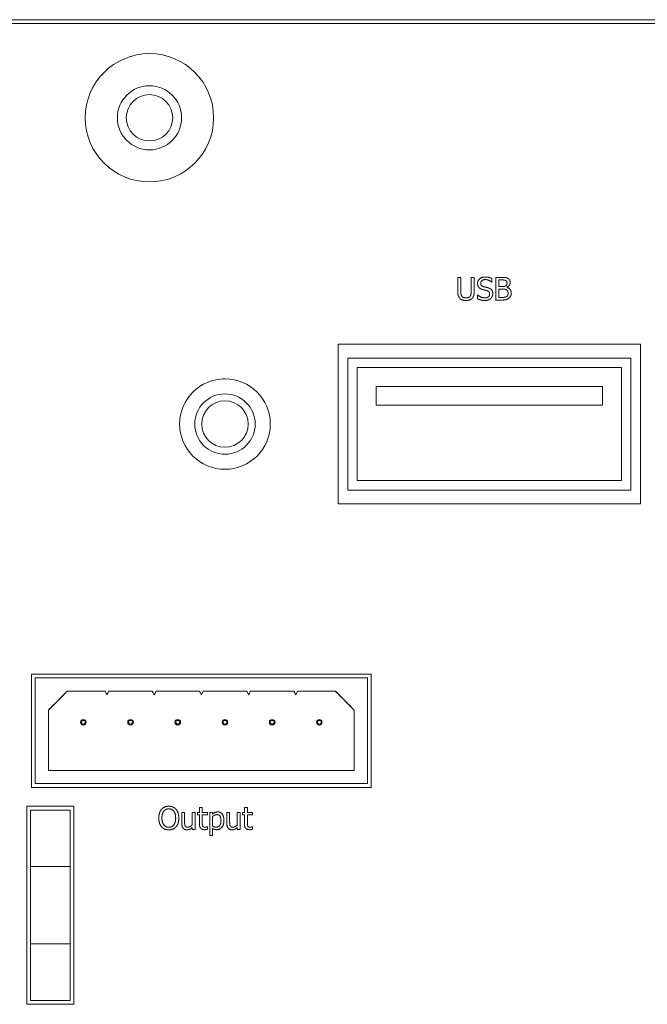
# Model space of a CAD drawing. Header units: millimetres. Extents: x 41 to 1655, y -379 to 1151.
# Tile 21 of 56: x 349 to 382, y 180 to 232. Entities that reach past the tile are written whole.
import ezdxf

# ---------------------------------------------------------------- set-up
doc = ezdxf.new("R2010")
doc.units = ezdxf.units.MM
doc.header["$LTSCALE"] = 4
doc.linetypes.add('LONG_DASH_DOTTED', pattern=[0.3001, 0.2362, -0.0295, 0.0049, -0.0295])
doc.layers.add('가시적 모서리(ISO)', color=7, linetype='Continuous', lineweight=18)
doc.layers.add('오버레이 [기준 허상 선(ISO)]', color=7, linetype='LONG_DASH_DOTTED', lineweight=18, true_color=0x803f3f)

msp = doc.modelspace()

# ---------------------------------------------------------------- linework, layer by layer
at = {"layer": '가시적 모서리(ISO)'}
for p, q in [((297.653, 232.311), (429.653, 232.311)), ((429.653, 232.111), (297.653, 232.111)), ((371.984, 218.648), (372.143, 218.648)), ((371.984, 217.899), (371.984, 218.648)), ((372.143, 218.648), (372.143, 217.899)), ((372.693, 218.648), (372.852, 218.648)), ((372.693, 217.895), (372.693, 218.648)), ((372.852, 218.648), (372.852, 217.899)), ((373.791, 218.401), (373.779, 218.401)), ((373.791, 218.591), (373.791, 218.401)), ((374, 218.648), (374.318, 218.648)), ((374, 217.448), (374, 218.648)), ((374.312, 218.512), (374.159, 218.512)), ((374.159, 218.512), (374.159, 218.16)), ((373.022, 217.72), (373.033, 217.72)), ((373.022, 217.52), (373.022, 217.72)), ((374.159, 218.16), (374.34, 218.16)), ((374.34, 218.027), (374.159, 218.027)), ((374.159, 218.027), (374.159, 217.584)), ((374.589, 218.121), (374.589, 218.115)), ((374.344, 217.448), (374, 217.448)), ((374.159, 217.584), (374.289, 217.584)), ((365.653, 206.635), (365.653, 215.111)), ((365.653, 215.111), (381.653, 215.111)), ((381.653, 215.111), (381.653, 206.635)), ((366.153, 214.373), (381.153, 214.373)), ((366.153, 207.373), (366.153, 214.373)), ((381.153, 214.373), (381.153, 207.373)), ((366.653, 213.873), (380.653, 213.873)), ((366.653, 207.873), (366.653, 213.873)), ((380.653, 213.873), (380.653, 207.873)), ((367.653, 211.873), (367.653, 212.873)), ((367.653, 212.873), (379.653, 212.873)), ((379.653, 212.873), (379.653, 211.873)), ((379.653, 211.873), (367.653, 211.873)), ((380.653, 207.873), (366.653, 207.873)), ((381.153, 207.373), (366.153, 207.373)), ((381.653, 206.635), (365.653, 206.635)), ((349.403, 191.611), (349.403, 197.611)), ((349.403, 197.611), (367.403, 197.611)), ((367.203, 197.411), (349.603, 197.411)), ((349.603, 197.411), (349.603, 191.811)), ((367.203, 191.811), (367.203, 197.411)), ((367.403, 197.611), (367.403, 191.611)), ((351.303, 196.711), (350.303, 195.711)), ((351.303, 196.711), (353.303, 196.711)), ((353.303, 196.711), (353.403, 196.511)), ((353.403, 196.511), (353.503, 196.711)), ((353.503, 196.711), (355.803, 196.711)), ((355.803, 196.711), (355.903, 196.511)), ((355.903, 196.511), (356.003, 196.711)), ((356.003, 196.711), (358.303, 196.711)), ((358.303, 196.711), (358.403, 196.511)), ((358.403, 196.511), (358.503, 196.711)), ((358.503, 196.711), (360.803, 196.711)), ((360.803, 196.711), (360.903, 196.511)), ((360.903, 196.511), (361.003, 196.711)), ((361.003, 196.711), (363.303, 196.711)), ((363.303, 196.711), (363.403, 196.511)), ((363.403, 196.511), (363.503, 196.711)), ((363.503, 196.711), (365.503, 196.711)), ((366.503, 195.711), (365.503, 196.711)), ((350.303, 192.511), (350.303, 195.711)), ((366.503, 195.711), (366.503, 192.511)), ((366.503, 192.511), (350.303, 192.511)), ((367.403, 191.611), (349.403, 191.611)), ((349.603, 191.811), (367.203, 191.811)), ((349.153, 180.111), (349.153, 190.611)), ((349.153, 190.611), (351.653, 190.611)), ((351.653, 190.611), (351.653, 180.111)), ((358.302, 190.545), (358.453, 190.545)), ((358.302, 190.286), (358.302, 190.545)), ((358.453, 190.545), (358.453, 190.286)), ((360.686, 190.545), (360.838, 190.545)), ((360.686, 190.286), (360.686, 190.545)), ((360.838, 190.545), (360.838, 190.286)), ((349.353, 190.211), (349.353, 190.411)), ((351.453, 190.411), (349.353, 190.411)), ((349.353, 190.211), (349.353, 187.611)), ((351.453, 190.411), (351.453, 190.211)), ((351.453, 187.611), (351.453, 190.211)), ((357.365, 190.286), (357.517, 190.286)), ((357.365, 189.701), (357.365, 190.286)), ((357.517, 190.286), (357.517, 189.772)), ((357.92, 190.286), (358.072, 190.286)), ((357.92, 189.613), (357.92, 190.286)), ((358.072, 190.286), (358.072, 189.385)), ((358.199, 190.286), (358.302, 190.286)), ((358.199, 190.16), (358.199, 190.286)), ((358.302, 190.16), (358.199, 190.16)), ((358.302, 189.662), (358.302, 190.16)), ((358.453, 190.286), (358.732, 190.286)), ((358.453, 190.16), (358.453, 189.732)), ((358.732, 190.16), (358.453, 190.16)), ((358.732, 190.286), (358.732, 190.16)), ((358.844, 190.286), (358.996, 190.286)), ((358.844, 189.054), (358.844, 190.286)), ((358.996, 190.286), (358.996, 190.192)), ((358.996, 190.065), (358.996, 189.554)), ((359.75, 190.286), (359.901, 190.286)), ((359.75, 189.701), (359.75, 190.286)), ((359.901, 190.286), (359.901, 189.772)), ((360.305, 190.286), (360.456, 190.286)), ((360.305, 189.613), (360.305, 190.286)), ((360.456, 190.286), (360.456, 189.385)), ((360.584, 190.286), (360.686, 190.286)), ((360.584, 190.16), (360.584, 190.286)), ((360.686, 190.16), (360.584, 190.16)), ((360.686, 189.662), (360.686, 190.16)), ((360.838, 190.286), (361.117, 190.286)), ((360.838, 190.16), (360.838, 189.732)), ((361.117, 190.16), (360.838, 190.16)), ((361.117, 190.286), (361.117, 190.16)), ((358.724, 189.529), (358.732, 189.529)), ((358.732, 189.529), (358.732, 189.393)), ((361.108, 189.529), (361.117, 189.529)), ((361.117, 189.529), (361.117, 189.393)), ((357.92, 189.385), (357.92, 189.485)), ((358.072, 189.385), (357.92, 189.385)), ((358.996, 189.054), (358.844, 189.054)), ((358.996, 189.431), (358.996, 189.054)), ((360.305, 189.385), (360.305, 189.485)), ((360.456, 189.385), (360.305, 189.385)), ((349.353, 187.611), (349.353, 187.411)), ((349.353, 187.211), (349.353, 187.411)), ((351.453, 187.411), (349.353, 187.411)), ((351.453, 187.411), (351.453, 187.611)), ((351.453, 187.411), (351.453, 187.211)), ((349.353, 187.211), (349.353, 183.511)), ((351.453, 183.511), (351.453, 187.211)), ((349.353, 183.311), (349.353, 183.511)), ((349.353, 183.311), (351.453, 183.311)), ((349.353, 183.311), (349.353, 183.111)), ((351.453, 183.511), (351.453, 183.311)), ((351.453, 183.111), (351.453, 183.311)), ((349.353, 183.111), (349.353, 180.511)), ((351.453, 180.511), (351.453, 183.111)), ((351.653, 180.111), (349.153, 180.111)), ((349.353, 180.311), (349.353, 180.511)), ((349.353, 180.311), (351.453, 180.311)), ((351.453, 180.511), (351.453, 180.311))]:
    msp.add_line(p, q, dxfattribs=at)
for centre, radius in [((355.653, 227.111), 3.4), ((355.653, 227.111), 1.7), ((355.653, 227.111), 1.23), ((359.653, 210.873), 2.4), ((359.653, 210.873), 1.6), ((359.653, 210.873), 1.23), ((352.153, 195.061), 0.15), ((352.153, 195.061), 0.1), ((354.653, 195.061), 0.15), ((354.653, 195.061), 0.1), ((357.153, 195.061), 0.15), ((357.153, 195.061), 0.1), ((359.653, 195.061), 0.15), ((359.653, 195.061), 0.1), ((362.153, 195.061), 0.15), ((362.153, 195.061), 0.1), ((364.653, 195.061), 0.15), ((364.653, 195.061), 0.1)]:
    msp.add_circle(centre, radius, dxfattribs=at)
for points in [[(373.03, 218.326), (373.03, 218.472), (373.258, 218.669), (373.434, 218.669)], [(373.108, 218.109), (373.071, 218.149), (373.03, 218.256), (373.03, 218.326)], [(373.445, 218.531), (373.334, 218.531), (373.197, 218.427), (373.197, 218.342)], [(373.197, 218.342), (373.197, 218.266), (373.277, 218.176), (373.353, 218.156)], [(373.434, 218.669), (373.535, 218.669), (373.714, 218.629), (373.791, 218.591)], [(373.779, 218.401), (373.722, 218.453), (373.543, 218.531), (373.445, 218.531)], [(374.53, 218.48), (374.491, 218.502), (374.397, 218.512), (374.312, 218.512)], [(374.318, 218.648), (374.446, 218.648), (374.575, 218.631), (374.633, 218.599)], [(374.34, 218.16), (374.415, 218.16), (374.486, 218.176), (374.524, 218.2)], [(374.524, 218.2), (374.561, 218.224), (374.591, 218.299), (374.591, 218.355)], [(374.591, 218.355), (374.591, 218.398), (374.562, 218.462), (374.53, 218.48)], [(374.757, 218.377), (374.757, 218.293), (374.668, 218.159), (374.589, 218.121)], [(374.633, 218.599), (374.698, 218.565), (374.757, 218.453), (374.757, 218.377)], [(372.099, 217.533), (372.036, 217.595), (371.984, 217.771), (371.984, 217.899)], [(372.143, 217.899), (372.143, 217.815), (372.165, 217.702), (372.195, 217.657)], [(372.641, 217.657), (372.671, 217.702), (372.693, 217.814), (372.693, 217.895)], [(372.852, 217.899), (372.852, 217.773), (372.802, 217.595), (372.738, 217.533)], [(373.033, 217.72), (373.112, 217.646), (373.311, 217.564), (373.404, 217.564)], [(373.306, 218.003), (373.244, 218.019), (373.146, 218.069), (373.108, 218.109)], [(373.523, 217.948), (373.468, 217.964), (373.376, 217.985), (373.306, 218.003)], [(373.353, 218.156), (373.404, 218.142), (373.551, 218.107), (373.599, 218.092)], [(373.404, 217.564), (373.536, 217.564), (373.671, 217.674), (373.671, 217.765)], [(373.671, 217.765), (373.671, 217.837), (373.6, 217.926), (373.523, 217.948)], [(373.599, 218.092), (373.723, 218.054), (373.837, 217.902), (373.837, 217.79)], [(373.837, 217.79), (373.837, 217.719), (373.78, 217.583), (373.729, 217.535)], [(374.55, 217.996), (374.512, 218.016), (374.423, 218.027), (374.34, 218.027)], [(374.648, 217.809), (374.648, 217.877), (374.609, 217.965), (374.55, 217.996)], [(374.561, 217.634), (374.606, 217.666), (374.648, 217.746), (374.648, 217.809)], [(374.589, 218.115), (374.696, 218.086), (374.814, 217.931), (374.814, 217.816)], [(374.814, 217.816), (374.814, 217.727), (374.746, 217.59), (374.689, 217.545)], [(372.418, 217.422), (372.312, 217.422), (372.154, 217.478), (372.099, 217.533)], [(372.195, 217.657), (372.227, 217.608), (372.338, 217.559), (372.418, 217.559)], [(372.418, 217.559), (372.493, 217.559), (372.609, 217.608), (372.641, 217.657)], [(372.738, 217.533), (372.68, 217.477), (372.529, 217.422), (372.418, 217.422)], [(373.415, 217.426), (373.285, 217.426), (373.102, 217.481), (373.022, 217.52)], [(373.729, 217.535), (373.671, 217.483), (373.525, 217.426), (373.415, 217.426)], [(374.289, 217.584), (374.394, 217.584), (374.514, 217.603), (374.561, 217.634)], [(374.689, 217.545), (374.621, 217.492), (374.467, 217.448), (374.344, 217.448)], [(356.291, 190.448), (356.362, 190.528), (356.557, 190.611), (356.678, 190.611)], [(356.678, 190.611), (356.8, 190.611), (356.997, 190.525), (357.065, 190.448)], [(356.148, 189.985), (356.148, 190.136), (356.222, 190.366), (356.291, 190.448)], [(356.412, 190.348), (356.364, 190.287), (356.314, 190.102), (356.314, 189.985)], [(356.679, 190.473), (356.592, 190.473), (356.462, 190.412), (356.412, 190.348)], [(356.944, 190.348), (356.896, 190.41), (356.762, 190.473), (356.679, 190.473)], [(357.042, 189.985), (357.042, 190.104), (356.991, 190.288), (356.944, 190.348)], [(357.065, 190.448), (357.133, 190.369), (357.209, 190.135), (357.209, 189.985)], [(358.996, 190.192), (359.052, 190.243), (359.19, 190.311), (359.271, 190.311)], [(359.234, 190.167), (359.17, 190.167), (359.049, 190.11), (358.996, 190.065)], [(359.442, 189.842), (359.442, 189.997), (359.344, 190.167), (359.234, 190.167)], [(359.271, 190.311), (359.426, 190.311), (359.599, 190.066), (359.599, 189.86)], [(356.291, 189.524), (356.221, 189.603), (356.148, 189.838), (356.148, 189.985)], [(356.678, 189.36), (356.556, 189.36), (356.362, 189.443), (356.291, 189.524)], [(356.314, 189.985), (356.314, 189.749), (356.512, 189.498), (356.679, 189.498)], [(357.065, 189.524), (356.991, 189.44), (356.795, 189.36), (356.678, 189.36)], [(356.679, 189.498), (356.845, 189.498), (357.042, 189.749), (357.042, 189.985)], [(357.209, 189.985), (357.209, 189.84), (357.135, 189.603), (357.065, 189.524)], [(357.447, 189.441), (357.408, 189.483), (357.365, 189.61), (357.365, 189.701)], [(357.517, 189.772), (357.517, 189.7), (357.527, 189.606), (357.546, 189.571)], [(357.546, 189.571), (357.564, 189.536), (357.628, 189.504), (357.687, 189.504)], [(357.687, 189.504), (357.742, 189.504), (357.868, 189.567), (357.92, 189.613)], [(358.564, 189.368), (358.441, 189.368), (358.302, 189.509), (358.302, 189.662)], [(358.453, 189.732), (358.453, 189.664), (358.458, 189.589), (358.475, 189.557)], [(358.475, 189.557), (358.488, 189.528), (358.55, 189.5), (358.602, 189.5)], [(358.602, 189.5), (358.639, 189.5), (358.708, 189.523), (358.724, 189.529)], [(358.996, 189.554), (359.055, 189.525), (359.14, 189.504), (359.194, 189.504)], [(359.194, 189.504), (359.312, 189.504), (359.442, 189.677), (359.442, 189.842)], [(359.599, 189.86), (359.599, 189.634), (359.384, 189.368), (359.22, 189.368)], [(359.831, 189.441), (359.792, 189.483), (359.75, 189.61), (359.75, 189.701)], [(359.901, 189.772), (359.901, 189.7), (359.912, 189.606), (359.93, 189.571)], [(359.93, 189.571), (359.949, 189.536), (360.012, 189.504), (360.071, 189.504)], [(360.071, 189.504), (360.127, 189.504), (360.252, 189.567), (360.305, 189.613)], [(360.949, 189.368), (360.825, 189.368), (360.686, 189.509), (360.686, 189.662)], [(360.838, 189.732), (360.838, 189.664), (360.843, 189.589), (360.859, 189.557)], [(360.859, 189.557), (360.873, 189.528), (360.934, 189.5), (360.986, 189.5)], [(360.986, 189.5), (361.023, 189.5), (361.092, 189.523), (361.108, 189.529)], [(357.647, 189.36), (357.589, 189.36), (357.485, 189.399), (357.447, 189.441)], [(357.92, 189.485), (357.85, 189.423), (357.725, 189.36), (357.647, 189.36)], [(358.732, 189.393), (358.69, 189.382), (358.602, 189.368), (358.564, 189.368)], [(359.22, 189.368), (359.152, 189.368), (359.049, 189.399), (358.996, 189.431)], [(360.032, 189.36), (359.973, 189.36), (359.869, 189.399), (359.831, 189.441)], [(360.305, 189.485), (360.235, 189.423), (360.109, 189.36), (360.032, 189.36)], [(361.117, 189.393), (361.074, 189.382), (360.986, 189.368), (360.949, 189.368)]]:
    msp.add_open_spline(points, degree=2, dxfattribs=at)
at = {"layer": '오버레이 [기준 허상 선(ISO)]', "ltscale": 18.327225}
for p, q in [((297.653, 232.311), (429.653, 232.311)), ((429.653, 232.111), (297.653, 232.111))]:
    msp.add_line(p, q, dxfattribs=at)
at = {"layer": '오버레이 [기준 허상 선(ISO)]', "ltscale": 0.052206}
for p, q in [((371.984, 218.648), (372.143, 218.648)), ((372.693, 218.648), (372.852, 218.648))]:
    msp.add_line(p, q, dxfattribs=at)
at = {"layer": '오버레이 [기준 허상 선(ISO)]', "ltscale": 0.245482}
for p, q in [((371.984, 217.899), (371.984, 218.648)), ((372.143, 218.648), (372.143, 217.899)), ((372.852, 218.648), (372.852, 217.899))]:
    msp.add_line(p, q, dxfattribs=at)
at = {"layer": '오버레이 [기준 허상 선(ISO)]', "ltscale": 0.246758}
msp.add_line((372.693, 217.895), (372.693, 218.648), dxfattribs=at)
at = {"layer": '오버레이 [기준 허상 선(ISO)]', "ltscale": 0.003727}
for p, q in [((373.791, 218.401), (373.779, 218.401)), ((373.022, 217.72), (373.033, 217.72))]:
    msp.add_line(p, q, dxfattribs=at)
at = {"layer": '오버레이 [기준 허상 선(ISO)]', "ltscale": 0.062412}
msp.add_line((373.791, 218.591), (373.791, 218.401), dxfattribs=at)
at = {"layer": '오버레이 [기준 허상 선(ISO)]', "ltscale": 0.104193}
msp.add_line((374, 218.648), (374.318, 218.648), dxfattribs=at)
at = {"layer": '오버레이 [기준 허상 선(ISO)]', "ltscale": 0.39347}
msp.add_line((374, 217.448), (374, 218.648), dxfattribs=at)
at = {"layer": '오버레이 [기준 허상 선(ISO)]', "ltscale": 0.049973}
msp.add_line((374.312, 218.512), (374.159, 218.512), dxfattribs=at)
at = {"layer": '오버레이 [기준 허상 선(ISO)]', "ltscale": 0.115037}
msp.add_line((374.159, 218.512), (374.159, 218.16), dxfattribs=at)
at = {"layer": '오버레이 [기준 허상 선(ISO)]', "ltscale": 0.065601}
msp.add_line((373.022, 217.52), (373.022, 217.72), dxfattribs=at)
at = {"layer": '오버레이 [기준 허상 선(ISO)]', "ltscale": 0.059222}
for p, q in [((374.159, 218.16), (374.34, 218.16)), ((374.34, 218.027), (374.159, 218.027))]:
    msp.add_line(p, q, dxfattribs=at)
at = {"layer": '오버레이 [기준 허상 선(ISO)]', "ltscale": 0.145336}
msp.add_line((374.159, 218.027), (374.159, 217.584), dxfattribs=at)
at = {"layer": '오버레이 [기준 허상 선(ISO)]', "ltscale": 0.001814}
msp.add_line((374.589, 218.121), (374.589, 218.115), dxfattribs=at)
at = {"layer": '오버레이 [기준 허상 선(ISO)]', "ltscale": 0.112804}
msp.add_line((374.344, 217.448), (374, 217.448), dxfattribs=at)
at = {"layer": '오버레이 [기준 허상 선(ISO)]', "ltscale": 0.042319}
msp.add_line((374.159, 217.584), (374.289, 217.584), dxfattribs=at)
at = {"layer": '오버레이 [기준 허상 선(ISO)]', "ltscale": 2.779576}
for p, q in [((365.653, 206.635), (365.653, 215.111)), ((381.653, 215.111), (381.653, 206.635))]:
    msp.add_line(p, q, dxfattribs=at)
at = {"layer": '오버레이 [기준 허상 선(ISO)]', "ltscale": 5.247495}
for p, q in [((365.653, 215.111), (381.653, 215.111)), ((381.653, 206.635), (365.653, 206.635))]:
    msp.add_line(p, q, dxfattribs=at)
at = {"layer": '오버레이 [기준 허상 선(ISO)]', "ltscale": 1.967748}
for p, q in [((349.403, 191.611), (349.403, 197.611)), ((367.403, 197.611), (367.403, 191.611))]:
    msp.add_line(p, q, dxfattribs=at)
at = {"layer": '오버레이 [기준 허상 선(ISO)]', "ltscale": 5.903444}
for p, q in [((349.403, 197.611), (367.403, 197.611)), ((367.403, 191.611), (349.403, 191.611))]:
    msp.add_line(p, q, dxfattribs=at)
at = {"layer": '오버레이 [기준 허상 선(ISO)]', "ltscale": 5.772254}
for p, q in [((367.203, 197.411), (349.603, 197.411)), ((349.603, 191.811), (367.203, 191.811))]:
    msp.add_line(p, q, dxfattribs=at)
at = {"layer": '오버레이 [기준 허상 선(ISO)]', "ltscale": 1.836558}
for p, q in [((349.603, 197.411), (349.603, 191.811)), ((367.203, 191.811), (367.203, 197.411))]:
    msp.add_line(p, q, dxfattribs=at)
at = {"layer": '오버레이 [기준 허상 선(ISO)]', "ltscale": 0.463726}
for p, q in [((351.303, 196.711), (350.303, 195.711)), ((366.503, 195.711), (365.503, 196.711))]:
    msp.add_line(p, q, dxfattribs=at)
at = {"layer": '오버레이 [기준 허상 선(ISO)]', "ltscale": 0.655849}
for p, q in [((351.303, 196.711), (353.303, 196.711)), ((363.503, 196.711), (365.503, 196.711))]:
    msp.add_line(p, q, dxfattribs=at)
at = {"layer": '오버레이 [기준 허상 선(ISO)]', "ltscale": 0.073237}
for p, q in [((353.303, 196.711), (353.403, 196.511)), ((353.403, 196.511), (353.503, 196.711)), ((355.803, 196.711), (355.903, 196.511)), ((355.903, 196.511), (356.003, 196.711)), ((358.303, 196.711), (358.403, 196.511)), ((358.403, 196.511), (358.503, 196.711)), ((360.803, 196.711), (360.903, 196.511)), ((360.903, 196.511), (361.003, 196.711)), ((363.303, 196.711), (363.403, 196.511)), ((363.403, 196.511), (363.503, 196.711))]:
    msp.add_line(p, q, dxfattribs=at)
at = {"layer": '오버레이 [기준 허상 선(ISO)]', "ltscale": 0.754242}
for p, q in [((353.503, 196.711), (355.803, 196.711)), ((356.003, 196.711), (358.303, 196.711)), ((358.503, 196.711), (360.803, 196.711)), ((361.003, 196.711), (363.303, 196.711))]:
    msp.add_line(p, q, dxfattribs=at)
at = {"layer": '오버레이 [기준 허상 선(ISO)]', "ltscale": 1.049419}
for p, q in [((350.303, 192.511), (350.303, 195.711)), ((366.503, 195.711), (366.503, 192.511))]:
    msp.add_line(p, q, dxfattribs=at)
at = {"layer": '오버레이 [기준 허상 선(ISO)]', "ltscale": 5.313089}
msp.add_line((366.503, 192.511), (350.303, 192.511), dxfattribs=at)
at = {"layer": '오버레이 [기준 허상 선(ISO)]', "ltscale": 3.443634}
for p, q in [((349.153, 180.111), (349.153, 190.611)), ((351.653, 190.611), (351.653, 180.111))]:
    msp.add_line(p, q, dxfattribs=at)
at = {"layer": '오버레이 [기준 허상 선(ISO)]', "ltscale": 0.819837}
for p, q in [((349.153, 190.611), (351.653, 190.611)), ((351.653, 180.111), (349.153, 180.111))]:
    msp.add_line(p, q, dxfattribs=at)
at = {"layer": '오버레이 [기준 허상 선(ISO)]', "ltscale": 0.049654}
for p, q in [((358.302, 190.545), (358.453, 190.545)), ((360.686, 190.545), (360.838, 190.545)), ((357.365, 190.286), (357.517, 190.286)), ((357.92, 190.286), (358.072, 190.286)), ((358.844, 190.286), (358.996, 190.286)), ((359.75, 190.286), (359.901, 190.286)), ((360.305, 190.286), (360.456, 190.286)), ((358.072, 189.385), (357.92, 189.385)), ((358.996, 189.054), (358.844, 189.054)), ((360.456, 189.385), (360.305, 189.385))]:
    msp.add_line(p, q, dxfattribs=at)
at = {"layer": '오버레이 [기준 허상 선(ISO)]', "ltscale": 0.084738}
for p, q in [((358.302, 190.286), (358.302, 190.545)), ((358.453, 190.545), (358.453, 190.286)), ((360.686, 190.286), (360.686, 190.545)), ((360.838, 190.545), (360.838, 190.286))]:
    msp.add_line(p, q, dxfattribs=at)
at = {"layer": '오버레이 [기준 허상 선(ISO)]', "ltscale": 0.191582}
for p, q in [((357.365, 189.701), (357.365, 190.286)), ((359.75, 189.701), (359.75, 190.286))]:
    msp.add_line(p, q, dxfattribs=at)
at = {"layer": '오버레이 [기준 허상 선(ISO)]', "ltscale": 0.168299}
for p, q in [((357.517, 190.286), (357.517, 189.772)), ((359.901, 190.286), (359.901, 189.772))]:
    msp.add_line(p, q, dxfattribs=at)
at = {"layer": '오버레이 [기준 허상 선(ISO)]', "ltscale": 0.220605}
for p, q in [((357.92, 189.613), (357.92, 190.286)), ((360.305, 189.613), (360.305, 190.286))]:
    msp.add_line(p, q, dxfattribs=at)
at = {"layer": '오버레이 [기준 허상 선(ISO)]', "ltscale": 0.295237}
for p, q in [((358.072, 190.286), (358.072, 189.385)), ((360.456, 190.286), (360.456, 189.385))]:
    msp.add_line(p, q, dxfattribs=at)
at = {"layer": '오버레이 [기준 허상 선(ISO)]', "ltscale": 0.033388}
for p, q in [((358.199, 190.286), (358.302, 190.286)), ((358.302, 190.16), (358.199, 190.16)), ((360.584, 190.286), (360.686, 190.286)), ((360.686, 190.16), (360.584, 190.16))]:
    msp.add_line(p, q, dxfattribs=at)
at = {"layer": '오버레이 [기준 허상 선(ISO)]', "ltscale": 0.041043}
for p, q in [((358.199, 190.16), (358.199, 190.286)), ((358.732, 190.286), (358.732, 190.16)), ((360.584, 190.16), (360.584, 190.286)), ((361.117, 190.286), (361.117, 190.16))]:
    msp.add_line(p, q, dxfattribs=at)
at = {"layer": '오버레이 [기준 허상 선(ISO)]', "ltscale": 0.163515}
for p, q in [((358.302, 189.662), (358.302, 190.16)), ((360.686, 189.662), (360.686, 190.16))]:
    msp.add_line(p, q, dxfattribs=at)
at = {"layer": '오버레이 [기준 허상 선(ISO)]', "ltscale": 0.091435}
for p, q in [((358.453, 190.286), (358.732, 190.286)), ((358.732, 190.16), (358.453, 190.16)), ((360.838, 190.286), (361.117, 190.286)), ((361.117, 190.16), (360.838, 190.16))]:
    msp.add_line(p, q, dxfattribs=at)
at = {"layer": '오버레이 [기준 허상 선(ISO)]', "ltscale": 0.140552}
for p, q in [((358.453, 190.16), (358.453, 189.732)), ((360.838, 190.16), (360.838, 189.732))]:
    msp.add_line(p, q, dxfattribs=at)
at = {"layer": '오버레이 [기준 허상 선(ISO)]', "ltscale": 0.403995}
msp.add_line((358.844, 189.054), (358.844, 190.286), dxfattribs=at)
at = {"layer": '오버레이 [기준 허상 선(ISO)]', "ltscale": 0.030837}
msp.add_line((358.996, 190.286), (358.996, 190.192), dxfattribs=at)
at = {"layer": '오버레이 [기준 허상 선(ISO)]', "ltscale": 0.167661}
msp.add_line((358.996, 190.065), (358.996, 189.554), dxfattribs=at)
at = {"layer": '오버레이 [기준 허상 선(ISO)]', "ltscale": 0.00277}
for p, q in [((358.724, 189.529), (358.732, 189.529)), ((361.108, 189.529), (361.117, 189.529))]:
    msp.add_line(p, q, dxfattribs=at)
at = {"layer": '오버레이 [기준 허상 선(ISO)]', "ltscale": 0.044551}
for p, q in [((358.732, 189.529), (358.732, 189.393)), ((361.117, 189.529), (361.117, 189.393))]:
    msp.add_line(p, q, dxfattribs=at)
at = {"layer": '오버레이 [기준 허상 선(ISO)]', "ltscale": 0.032432}
for p, q in [((357.92, 189.385), (357.92, 189.485)), ((360.305, 189.385), (360.305, 189.485))]:
    msp.add_line(p, q, dxfattribs=at)
at = {"layer": '오버레이 [기준 허상 선(ISO)]', "ltscale": 0.123648}
msp.add_line((358.996, 189.431), (358.996, 189.054), dxfattribs=at)
at = {"layer": '오버레이 [기준 허상 선(ISO)]', "ltscale": 1.213406}
for p, q in [((349.353, 187.211), (349.353, 183.511)), ((351.453, 183.511), (351.453, 187.211))]:
    msp.add_line(p, q, dxfattribs=at)
at = {"layer": '오버레이 [기준 허상 선(ISO)]', "ltscale": 7.006367}
msp.add_circle((355.653, 227.111), 3.4, dxfattribs=at)
at = {"layer": '오버레이 [기준 허상 선(ISO)]', "ltscale": 4.945642}
msp.add_circle((359.653, 210.873), 2.4, dxfattribs=at)
at = {"layer": '오버레이 [기준 허상 선(ISO)]', "ltscale": 0.194017}
msp.add_open_spline([(373.03, 218.326), (373.03, 218.472), (373.258, 218.669), (373.434, 218.669)], degree=2, dxfattribs=at)
at = {"layer": '오버레이 [기준 허상 선(ISO)]', "ltscale": 0.077345}
msp.add_open_spline([(373.108, 218.109), (373.071, 218.149), (373.03, 218.256), (373.03, 218.326)], degree=2, dxfattribs=at)
at = {"layer": '오버레이 [기준 허상 선(ISO)]', "ltscale": 0.114403}
msp.add_open_spline([(373.445, 218.531), (373.334, 218.531), (373.197, 218.427), (373.197, 218.342)], degree=2, dxfattribs=at)
at = {"layer": '오버레이 [기준 허상 선(ISO)]', "ltscale": 0.087126}
msp.add_open_spline([(373.197, 218.342), (373.197, 218.266), (373.277, 218.176), (373.353, 218.156)], degree=2, dxfattribs=at)
at = {"layer": '오버레이 [기준 허상 선(ISO)]', "ltscale": 0.120763}
msp.add_open_spline([(373.434, 218.669), (373.535, 218.669), (373.714, 218.629), (373.791, 218.591)], degree=2, dxfattribs=at)
at = {"layer": '오버레이 [기준 허상 선(ISO)]', "ltscale": 0.1202}
msp.add_open_spline([(373.779, 218.401), (373.722, 218.453), (373.543, 218.531), (373.445, 218.531)], degree=2, dxfattribs=at)
at = {"layer": '오버레이 [기준 허상 선(ISO)]', "ltscale": 0.072874}
msp.add_open_spline([(374.53, 218.48), (374.491, 218.502), (374.397, 218.512), (374.312, 218.512)], degree=2, dxfattribs=at)
at = {"layer": '오버레이 [기준 허상 선(ISO)]', "ltscale": 0.105707}
msp.add_open_spline([(374.318, 218.648), (374.446, 218.648), (374.575, 218.631), (374.633, 218.599)], degree=2, dxfattribs=at)
at = {"layer": '오버레이 [기준 허상 선(ISO)]', "ltscale": 0.062665}
msp.add_open_spline([(374.34, 218.16), (374.415, 218.16), (374.486, 218.176), (374.524, 218.2)], degree=2, dxfattribs=at)
at = {"layer": '오버레이 [기준 허상 선(ISO)]', "ltscale": 0.057946}
msp.add_open_spline([(374.524, 218.2), (374.561, 218.224), (374.591, 218.299), (374.591, 218.355)], degree=2, dxfattribs=at)
at = {"layer": '오버레이 [기준 허상 선(ISO)]', "ltscale": 0.048064}
msp.add_open_spline([(374.591, 218.355), (374.591, 218.398), (374.562, 218.462), (374.53, 218.48)], degree=2, dxfattribs=at)
at = {"layer": '오버레이 [기준 허상 선(ISO)]', "ltscale": 0.106379}
msp.add_open_spline([(374.757, 218.377), (374.757, 218.293), (374.668, 218.159), (374.589, 218.121)], degree=2, dxfattribs=at)
at = {"layer": '오버레이 [기준 허상 선(ISO)]', "ltscale": 0.088182}
msp.add_open_spline([(374.633, 218.599), (374.698, 218.565), (374.757, 218.453), (374.757, 218.377)], degree=2, dxfattribs=at)
at = {"layer": '오버레이 [기준 허상 선(ISO)]', "ltscale": 0.129207}
msp.add_open_spline([(372.099, 217.533), (372.036, 217.595), (371.984, 217.771), (371.984, 217.899)], degree=2, dxfattribs=at)
at = {"layer": '오버레이 [기준 허상 선(ISO)]', "ltscale": 0.082333}
msp.add_open_spline([(372.143, 217.899), (372.143, 217.815), (372.165, 217.702), (372.195, 217.657)], degree=2, dxfattribs=at)
at = {"layer": '오버레이 [기준 허상 선(ISO)]', "ltscale": 0.08107}
msp.add_open_spline([(372.641, 217.657), (372.671, 217.702), (372.693, 217.814), (372.693, 217.895)], degree=2, dxfattribs=at)
at = {"layer": '오버레이 [기준 허상 선(ISO)]', "ltscale": 0.129285}
msp.add_open_spline([(372.852, 217.899), (372.852, 217.773), (372.802, 217.595), (372.738, 217.533)], degree=2, dxfattribs=at)
at = {"layer": '오버레이 [기준 허상 선(ISO)]', "ltscale": 0.134683}
msp.add_open_spline([(373.033, 217.72), (373.112, 217.646), (373.311, 217.564), (373.404, 217.564)], degree=2, dxfattribs=at)
at = {"layer": '오버레이 [기준 허상 선(ISO)]', "ltscale": 0.074662}
msp.add_open_spline([(373.306, 218.003), (373.244, 218.019), (373.146, 218.069), (373.108, 218.109)], degree=2, dxfattribs=at)
at = {"layer": '오버레이 [기준 허상 선(ISO)]', "ltscale": 0.073237}
msp.add_open_spline([(373.523, 217.948), (373.468, 217.964), (373.376, 217.985), (373.306, 218.003)], degree=2, dxfattribs=at)
at = {"layer": '오버레이 [기준 허상 선(ISO)]', "ltscale": 0.08322}
msp.add_open_spline([(373.353, 218.156), (373.404, 218.142), (373.551, 218.107), (373.599, 218.092)], degree=2, dxfattribs=at)
at = {"layer": '오버레이 [기준 허상 선(ISO)]', "ltscale": 0.123689}
msp.add_open_spline([(373.404, 217.564), (373.536, 217.564), (373.671, 217.674), (373.671, 217.765)], degree=2, dxfattribs=at)
at = {"layer": '오버레이 [기준 허상 선(ISO)]', "ltscale": 0.084279}
msp.add_open_spline([(373.671, 217.765), (373.671, 217.837), (373.6, 217.926), (373.523, 217.948)], degree=2, dxfattribs=at)
at = {"layer": '오버레이 [기준 허상 선(ISO)]', "ltscale": 0.136931}
msp.add_open_spline([(373.599, 218.092), (373.723, 218.054), (373.837, 217.902), (373.837, 217.79)], degree=2, dxfattribs=at)
at = {"layer": '오버레이 [기준 허상 선(ISO)]', "ltscale": 0.093323}
msp.add_open_spline([(373.837, 217.79), (373.837, 217.719), (373.78, 217.583), (373.729, 217.535)], degree=2, dxfattribs=at)
at = {"layer": '오버레이 [기준 허상 선(ISO)]', "ltscale": 0.070242}
msp.add_open_spline([(374.55, 217.996), (374.512, 218.016), (374.423, 218.027), (374.34, 218.027)], degree=2, dxfattribs=at)
at = {"layer": '오버레이 [기준 허상 선(ISO)]', "ltscale": 0.073467}
msp.add_open_spline([(374.648, 217.809), (374.648, 217.877), (374.609, 217.965), (374.55, 217.996)], degree=2, dxfattribs=at)
at = {"layer": '오버레이 [기준 허상 선(ISO)]', "ltscale": 0.066965}
msp.add_open_spline([(374.561, 217.634), (374.606, 217.666), (374.648, 217.746), (374.648, 217.809)], degree=2, dxfattribs=at)
at = {"layer": '오버레이 [기준 허상 선(ISO)]', "ltscale": 0.132833}
msp.add_open_spline([(374.589, 218.115), (374.696, 218.086), (374.814, 217.931), (374.814, 217.816)], degree=2, dxfattribs=at)
at = {"layer": '오버레이 [기준 허상 선(ISO)]', "ltscale": 0.101329}
msp.add_open_spline([(374.814, 217.816), (374.814, 217.727), (374.746, 217.59), (374.689, 217.545)], degree=2, dxfattribs=at)
at = {"layer": '오버레이 [기준 허상 선(ISO)]', "ltscale": 0.113685}
msp.add_open_spline([(372.418, 217.422), (372.312, 217.422), (372.154, 217.478), (372.099, 217.533)], degree=2, dxfattribs=at)
at = {"layer": '오버레이 [기준 허상 선(ISO)]', "ltscale": 0.083293}
msp.add_open_spline([(372.195, 217.657), (372.227, 217.608), (372.338, 217.559), (372.418, 217.559)], degree=2, dxfattribs=at)
at = {"layer": '오버레이 [기준 허상 선(ISO)]', "ltscale": 0.083422}
msp.add_open_spline([(372.418, 217.559), (372.493, 217.559), (372.609, 217.608), (372.641, 217.657)], degree=2, dxfattribs=at)
at = {"layer": '오버레이 [기준 허상 선(ISO)]', "ltscale": 0.114085}
msp.add_open_spline([(372.738, 217.533), (372.68, 217.477), (372.529, 217.422), (372.418, 217.422)], degree=2, dxfattribs=at)
at = {"layer": '오버레이 [기준 허상 선(ISO)]', "ltscale": 0.133953}
msp.add_open_spline([(373.415, 217.426), (373.285, 217.426), (373.102, 217.481), (373.022, 217.52)], degree=2, dxfattribs=at)
at = {"layer": '오버레이 [기준 허상 선(ISO)]', "ltscale": 0.111473}
msp.add_open_spline([(373.729, 217.535), (373.671, 217.483), (373.525, 217.426), (373.415, 217.426)], degree=2, dxfattribs=at)
at = {"layer": '오버레이 [기준 허상 선(ISO)]', "ltscale": 0.092112}
msp.add_open_spline([(374.289, 217.584), (374.394, 217.584), (374.514, 217.603), (374.561, 217.634)], degree=2, dxfattribs=at)
at = {"layer": '오버레이 [기준 허상 선(ISO)]', "ltscale": 0.120012}
msp.add_open_spline([(374.689, 217.545), (374.621, 217.492), (374.467, 217.448), (374.344, 217.448)], degree=2, dxfattribs=at)
at = {"layer": '오버레이 [기준 허상 선(ISO)]', "ltscale": 0.141704}
msp.add_open_spline([(356.291, 190.448), (356.362, 190.528), (356.557, 190.611), (356.678, 190.611)], degree=2, dxfattribs=at)
at = {"layer": '오버레이 [기준 허상 선(ISO)]', "ltscale": 0.141897}
msp.add_open_spline([(356.678, 190.611), (356.8, 190.611), (356.997, 190.525), (357.065, 190.448)], degree=2, dxfattribs=at)
at = {"layer": '오버레이 [기준 허상 선(ISO)]', "ltscale": 0.162207}
msp.add_open_spline([(356.148, 189.985), (356.148, 190.136), (356.222, 190.366), (356.291, 190.448)], degree=2, dxfattribs=at)
at = {"layer": '오버레이 [기준 허상 선(ISO)]', "ltscale": 0.125319}
msp.add_open_spline([(356.412, 190.348), (356.364, 190.287), (356.314, 190.102), (356.314, 189.985)], degree=2, dxfattribs=at)
at = {"layer": '오버레이 [기준 허상 선(ISO)]', "ltscale": 0.100226}
msp.add_open_spline([(356.679, 190.473), (356.592, 190.473), (356.462, 190.412), (356.412, 190.348)], degree=2, dxfattribs=at)
at = {"layer": '오버레이 [기준 허상 선(ISO)]', "ltscale": 0.099784}
msp.add_open_spline([(356.944, 190.348), (356.896, 190.41), (356.762, 190.473), (356.679, 190.473)], degree=2, dxfattribs=at)
at = {"layer": '오버레이 [기준 허상 선(ISO)]', "ltscale": 0.125304}
msp.add_open_spline([(357.042, 189.985), (357.042, 190.104), (356.991, 190.288), (356.944, 190.348)], degree=2, dxfattribs=at)
at = {"layer": '오버레이 [기준 허상 선(ISO)]', "ltscale": 0.162214}
msp.add_open_spline([(357.065, 190.448), (357.133, 190.369), (357.209, 190.135), (357.209, 189.985)], degree=2, dxfattribs=at)
at = {"layer": '오버레이 [기준 허상 선(ISO)]', "ltscale": 0.100693}
msp.add_open_spline([(358.996, 190.192), (359.052, 190.243), (359.19, 190.311), (359.271, 190.311)], degree=2, dxfattribs=at)
at = {"layer": '오버레이 [기준 허상 선(ISO)]', "ltscale": 0.086677}
msp.add_open_spline([(359.234, 190.167), (359.17, 190.167), (359.049, 190.11), (358.996, 190.065)], degree=2, dxfattribs=at)
at = {"layer": '오버레이 [기준 허상 선(ISO)]', "ltscale": 0.143299}
msp.add_open_spline([(359.442, 189.842), (359.442, 189.997), (359.344, 190.167), (359.234, 190.167)], degree=2, dxfattribs=at)
at = {"layer": '오버레이 [기준 허상 선(ISO)]', "ltscale": 0.205692}
msp.add_open_spline([(359.271, 190.311), (359.426, 190.311), (359.599, 190.066), (359.599, 189.86)], degree=2, dxfattribs=at)
at = {"layer": '오버레이 [기준 허상 선(ISO)]', "ltscale": 0.161856}
msp.add_open_spline([(356.291, 189.524), (356.221, 189.603), (356.148, 189.838), (356.148, 189.985)], degree=2, dxfattribs=at)
at = {"layer": '오버레이 [기준 허상 선(ISO)]', "ltscale": 0.142178}
msp.add_open_spline([(356.678, 189.36), (356.556, 189.36), (356.362, 189.443), (356.291, 189.524)], degree=2, dxfattribs=at)
at = {"layer": '오버레이 [기준 허상 선(ISO)]', "ltscale": 0.22516}
msp.add_open_spline([(356.314, 189.985), (356.314, 189.749), (356.512, 189.498), (356.679, 189.498)], degree=2, dxfattribs=at)
at = {"layer": '오버레이 [기준 허상 선(ISO)]', "ltscale": 0.142179}
msp.add_open_spline([(357.065, 189.524), (356.991, 189.44), (356.795, 189.36), (356.678, 189.36)], degree=2, dxfattribs=at)
at = {"layer": '오버레이 [기준 허상 선(ISO)]', "ltscale": 0.224971}
msp.add_open_spline([(356.679, 189.498), (356.845, 189.498), (357.042, 189.749), (357.042, 189.985)], degree=2, dxfattribs=at)
at = {"layer": '오버레이 [기준 허상 선(ISO)]', "ltscale": 0.161994}
msp.add_open_spline([(357.209, 189.985), (357.209, 189.84), (357.135, 189.603), (357.065, 189.524)], degree=2, dxfattribs=at)
at = {"layer": '오버레이 [기준 허상 선(ISO)]', "ltscale": 0.091633}
for points in [[(357.447, 189.441), (357.408, 189.483), (357.365, 189.61), (357.365, 189.701)], [(359.831, 189.441), (359.792, 189.483), (359.75, 189.61), (359.75, 189.701)]]:
    msp.add_open_spline(points, degree=2, dxfattribs=at)
at = {"layer": '오버레이 [기준 허상 선(ISO)]', "ltscale": 0.067252}
for points in [[(357.517, 189.772), (357.517, 189.7), (357.527, 189.606), (357.546, 189.571)], [(359.901, 189.772), (359.901, 189.7), (359.912, 189.606), (359.93, 189.571)]]:
    msp.add_open_spline(points, degree=2, dxfattribs=at)
at = {"layer": '오버레이 [기준 허상 선(ISO)]', "ltscale": 0.054285}
for points in [[(357.546, 189.571), (357.564, 189.536), (357.628, 189.504), (357.687, 189.504)], [(359.93, 189.571), (359.949, 189.536), (360.012, 189.504), (360.071, 189.504)]]:
    msp.add_open_spline(points, degree=2, dxfattribs=at)
at = {"layer": '오버레이 [기준 허상 선(ISO)]', "ltscale": 0.086011}
for points in [[(357.687, 189.504), (357.742, 189.504), (357.868, 189.567), (357.92, 189.613)], [(360.071, 189.504), (360.127, 189.504), (360.252, 189.567), (360.305, 189.613)]]:
    msp.add_open_spline(points, degree=2, dxfattribs=at)
at = {"layer": '오버레이 [기준 허상 선(ISO)]', "ltscale": 0.147797}
for points in [[(358.564, 189.368), (358.441, 189.368), (358.302, 189.509), (358.302, 189.662)], [(360.949, 189.368), (360.825, 189.368), (360.686, 189.509), (360.686, 189.662)]]:
    msp.add_open_spline(points, degree=2, dxfattribs=at)
at = {"layer": '오버레이 [기준 허상 선(ISO)]', "ltscale": 0.058326}
for points in [[(358.453, 189.732), (358.453, 189.664), (358.458, 189.589), (358.475, 189.557)], [(360.838, 189.732), (360.838, 189.664), (360.843, 189.589), (360.859, 189.557)]]:
    msp.add_open_spline(points, degree=2, dxfattribs=at)
at = {"layer": '오버레이 [기준 허상 선(ISO)]', "ltscale": 0.048263}
for points in [[(358.475, 189.557), (358.488, 189.528), (358.55, 189.5), (358.602, 189.5)], [(360.859, 189.557), (360.873, 189.528), (360.934, 189.5), (360.986, 189.5)]]:
    msp.add_open_spline(points, degree=2, dxfattribs=at)
at = {"layer": '오버레이 [기준 허상 선(ISO)]', "ltscale": 0.041184}
for points in [[(358.602, 189.5), (358.639, 189.5), (358.708, 189.523), (358.724, 189.529)], [(360.986, 189.5), (361.023, 189.5), (361.092, 189.523), (361.108, 189.529)]]:
    msp.add_open_spline(points, degree=2, dxfattribs=at)
at = {"layer": '오버레이 [기준 허상 선(ISO)]', "ltscale": 0.06765}
msp.add_open_spline([(358.996, 189.554), (359.055, 189.525), (359.14, 189.504), (359.194, 189.504)], degree=2, dxfattribs=at)
at = {"layer": '오버레이 [기준 허상 선(ISO)]', "ltscale": 0.155676}
msp.add_open_spline([(359.194, 189.504), (359.312, 189.504), (359.442, 189.677), (359.442, 189.842)], degree=2, dxfattribs=at)
at = {"layer": '오버레이 [기준 허상 선(ISO)]', "ltscale": 0.228122}
msp.add_open_spline([(359.599, 189.86), (359.599, 189.634), (359.384, 189.368), (359.22, 189.368)], degree=2, dxfattribs=at)
at = {"layer": '오버레이 [기준 허상 선(ISO)]', "ltscale": 0.072898}
for points in [[(357.647, 189.36), (357.589, 189.36), (357.485, 189.399), (357.447, 189.441)], [(360.032, 189.36), (359.973, 189.36), (359.869, 189.399), (359.831, 189.441)]]:
    msp.add_open_spline(points, degree=2, dxfattribs=at)
at = {"layer": '오버레이 [기준 허상 선(ISO)]', "ltscale": 0.100847}
for points in [[(357.92, 189.485), (357.85, 189.423), (357.725, 189.36), (357.647, 189.36)], [(360.305, 189.485), (360.235, 189.423), (360.109, 189.36), (360.032, 189.36)]]:
    msp.add_open_spline(points, degree=2, dxfattribs=at)
at = {"layer": '오버레이 [기준 허상 선(ISO)]', "ltscale": 0.05585}
for points in [[(358.732, 189.393), (358.69, 189.382), (358.602, 189.368), (358.564, 189.368)], [(361.117, 189.393), (361.074, 189.382), (360.986, 189.368), (360.949, 189.368)]]:
    msp.add_open_spline(points, degree=2, dxfattribs=at)
at = {"layer": '오버레이 [기준 허상 선(ISO)]', "ltscale": 0.077204}
msp.add_open_spline([(359.22, 189.368), (359.152, 189.368), (359.049, 189.399), (358.996, 189.431)], degree=2, dxfattribs=at)

doc.saveas('drawing.dxf')
